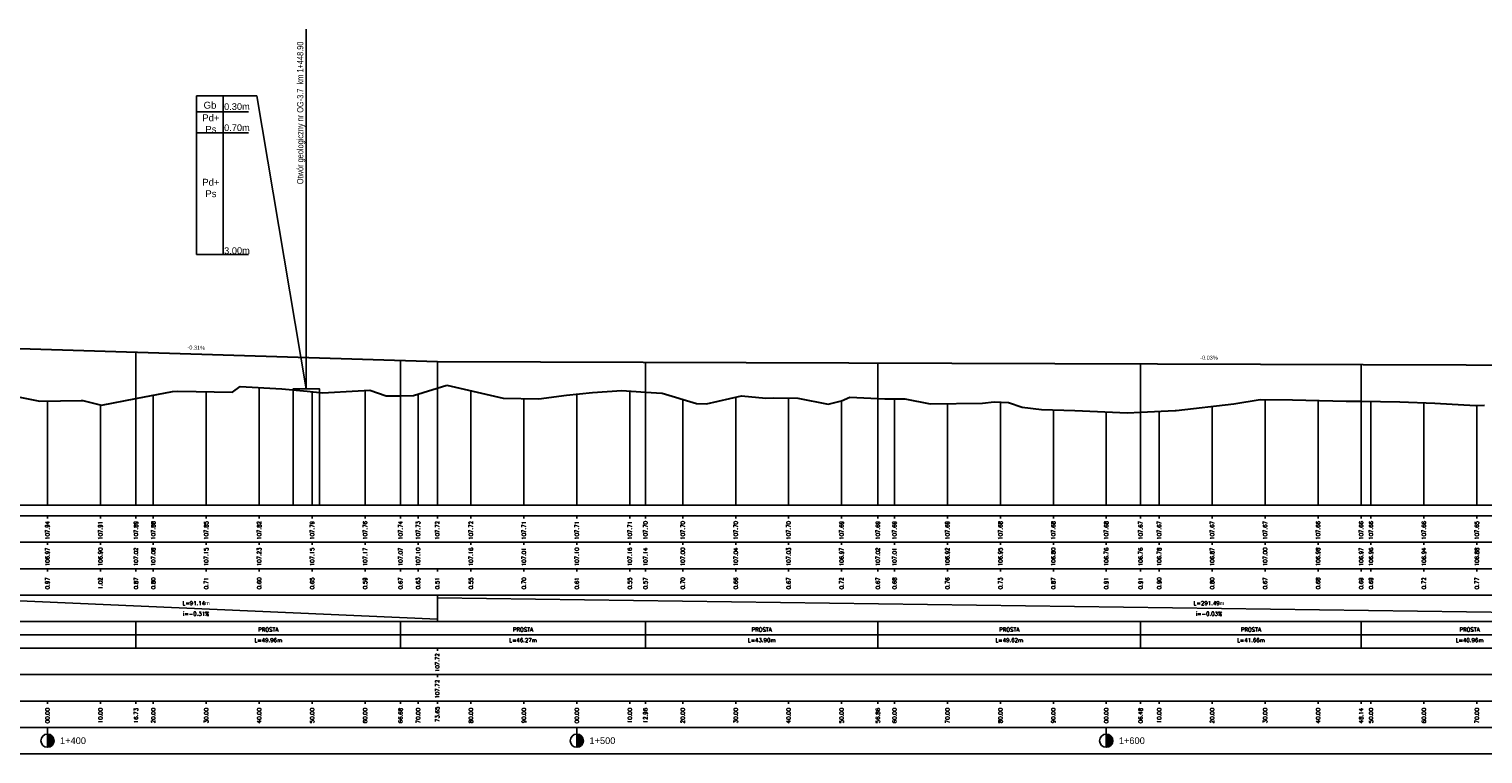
# Model space of a CAD drawing. Extents: x 7529714 to 7537797, y 5723889 to 5727796.
# Tile 13 of 28: x 7534692 to 7534967, y 5725349 to 5725486. Entities that reach past the tile are written whole.
import ezdxf
from ezdxf.enums import TextEntityAlignment as Align

# ---------------------------------------------------------------- set-up
doc = ezdxf.new("R2010")
doc.units = 0
for name, color, linetype in [('C-DROGI-PROFILE', 7, 'Continuous'), ('C-DROGI-PROFILE-ETYKIETY', 7, 'Continuous'), ('D-geologia', 150, 'Continuous'), ('Niw-opis', 2, 'Continuous')]:
    doc.layers.add(name, color=color, linetype=linetype)
doc.styles.add('ARIAL', font='arial.ttf', dxfattribs={"height": 1})
doc.styles.get("Standard").update_dxf_attribs({"font": 'arial.ttf'})

# ---------------------------------------------------------------- blocks, each defined once
blk = doc.blocks.new('kilometraz')
at = {"linetype": 'ByBlock', "lineweight": -2}
blk.add_hatch(color=0, dxfattribs=at).paths.add_polyline_path([(0, -0.5, 0.414214), (0.5, 0, 0.414214), (0, 0.5)])
at = {"color": 0, "linetype": 'ByBlock', "lineweight": -2}
blk.add_line((0, 0.5), (0, -0.5), dxfattribs=at)
blk.add_circle((0, 0), 0.5, dxfattribs=at)

msp = doc.modelspace()

# ---------------------------------------------------------------- linework, layer by layer
at = {"layer": 'C-DROGI-PROFILE', "color": 98, "linetype": 'Continuous', "lineweight": 30, "true_color": 0x006100}
for p, q in [((7534685.819, 5725417.248), (7534694.314, 5725415.564)), ((7534705.937, 5725414.809), (7534712.467, 5725416.064)), ((7534712.467, 5725416.064), (7534719.381, 5725417.383)), ((7534719.381, 5725417.383), (7534720.348, 5725417.421)), ((7534720.348, 5725417.421), (7534730.674, 5725417.24)), ((7534730.674, 5725417.24), (7534732.146, 5725418.338)), ((7534732.146, 5725418.338), (7534740.032, 5725417.892)), ((7534740.032, 5725417.892), (7534744.823, 5725417.411)), ((7534744.823, 5725417.411), (7534747.693, 5725417.144)), ((7534747.693, 5725417.144), (7534754.454, 5725417.486)), ((7534754.454, 5725417.486), (7534756.642, 5725417.62)), ((7534756.642, 5725417.62), (7534759.731, 5725416.535)), ((7534759.731, 5725416.535), (7534762.425, 5725416.562)), ((7534762.425, 5725416.562), (7534764.891, 5725416.588)), ((7534764.891, 5725416.588), (7534771.207, 5725418.535)), ((7534771.207, 5725418.535), (7534781.823, 5725416.077)), ((7534781.823, 5725416.077), (7534788.541, 5725415.971)), ((7534788.541, 5725415.971), (7534793.806, 5725416.679)), ((7534793.806, 5725416.679), (7534798.678, 5725417.163)), ((7534798.678, 5725417.163), (7534804.221, 5725417.55)), ((7534804.221, 5725417.55), (7534808.698, 5725417.258)), ((7534808.698, 5725417.258), (7534811.872, 5725417.052)), ((7534811.872, 5725417.052), (7534818.365, 5725415.092)), ((7534820.203, 5725415.026), (7534826.861, 5725416.547)), ((7534826.861, 5725416.547), (7534831.427, 5725416.099)), ((7534831.427, 5725416.099), (7534832.954, 5725416.192)), ((7534832.954, 5725416.192), (7534837.505, 5725416.101)), ((7534837.505, 5725416.101), (7534843.205, 5725414.985)), ((7534845.741, 5725415.612), (7534847.309, 5725416.277)), ((7534847.309, 5725416.277), (7534852.596, 5725416.056)), ((7534852.596, 5725416.056), (7534853.888, 5725416.004)), ((7534853.888, 5725416.004), (7534857.669, 5725415.957)), ((7534857.669, 5725415.957), (7534862.501, 5725415.059)), ((7534694.314, 5725415.564), (7534702.13, 5725415.679)), ((7534702.13, 5725415.679), (7534702.401, 5725415.658)), ((7534702.401, 5725415.658), (7534705.937, 5725414.809)), ((7534818.365, 5725415.092), (7534820.203, 5725415.026)), ((7534843.205, 5725414.985), (7534845.741, 5725415.612)), ((7534862.501, 5725415.059), (7534872.336, 5725415.138)), ((7534872.336, 5725415.138), (7534874.581, 5725415.442)), ((7534874.581, 5725415.442), (7534877.282, 5725415.288)), ((7534877.282, 5725415.288), (7534879.879, 5725414.379)), ((7534879.879, 5725414.379), (7534883.514, 5725413.992)), ((7534883.514, 5725413.992), (7534889.787, 5725413.756)), ((7534889.787, 5725413.756), (7534899.764, 5725413.343)), ((7534899.764, 5725413.343), (7534902.219, 5725413.459)), ((7534902.219, 5725413.459), (7534908.727, 5725413.77)), ((7534908.727, 5725413.77), (7534908.939, 5725413.789)), ((7534908.939, 5725413.789), (7534919.804, 5725415.047)), ((7534919.804, 5725415.047), (7534924.781, 5725415.856)), ((7534924.781, 5725415.856), (7534930.906, 5725415.775)), ((7534930.906, 5725415.775), (7534941.045, 5725415.571)), ((7534941.045, 5725415.571), (7534943.883, 5725415.535)), ((7534943.883, 5725415.535), (7534951.205, 5725415.443)), ((7534951.205, 5725415.443), (7534957.771, 5725415.134)), ((7534957.771, 5725415.134), (7534965.498, 5725414.693)), ((7534965.498, 5725414.693), (7534967.18, 5725414.805))]:
    msp.add_line(p, q, dxfattribs=at)
at = {"layer": 'C-DROGI-PROFILE', "color": 1, "linetype": 'Continuous', "lineweight": -3}
for p, q in [((7534712.467, 5725395.868), (7534712.467, 5725416.064)), ((7534715.741, 5725395.868), (7534715.741, 5725416.689)), ((7534725.741, 5725395.868), (7534725.741, 5725417.326)), ((7534735.741, 5725395.868), (7534735.741, 5725418.135)), ((7534745.741, 5725395.868), (7534745.741, 5725417.325)), ((7534755.741, 5725395.868), (7534755.741, 5725417.565)), ((7534762.425, 5725395.868), (7534762.425, 5725416.562)), ((7534765.741, 5725395.868), (7534765.741, 5725416.85)), ((7534775.741, 5725395.868), (7534775.741, 5725417.486)), ((7534785.741, 5725395.868), (7534785.741, 5725416.015)), ((7534795.741, 5725395.868), (7534795.741, 5725416.871)), ((7534805.741, 5725395.868), (7534805.741, 5725417.451)), ((7534808.698, 5725395.868), (7534808.698, 5725417.258)), ((7534825.741, 5725395.868), (7534825.741, 5725416.291)), ((7534835.741, 5725395.868), (7534835.741, 5725416.136)), ((7534852.596, 5725395.868), (7534852.596, 5725416.056)), ((7534855.741, 5725395.868), (7534855.741, 5725415.981)), ((7534695.741, 5725395.868), (7534695.741, 5725415.585)), ((7534705.741, 5725395.868), (7534705.741, 5725414.857)), ((7534815.741, 5725395.868), (7534815.741, 5725415.884)), ((7534845.741, 5725395.868), (7534845.741, 5725415.612)), ((7534865.741, 5725395.868), (7534865.741, 5725415.085)), ((7534875.741, 5725395.868), (7534875.741, 5725415.376)), ((7534885.741, 5725395.868), (7534885.741, 5725413.908)), ((7534895.741, 5725395.868), (7534895.741, 5725413.51)), ((7534902.219, 5725395.868), (7534902.219, 5725413.459)), ((7534905.741, 5725395.868), (7534905.741, 5725413.628)), ((7534915.741, 5725395.868), (7534915.741, 5725414.576)), ((7534925.741, 5725395.868), (7534925.741, 5725415.844)), ((7534935.741, 5725395.868), (7534935.741, 5725415.678)), ((7534943.883, 5725395.868), (7534943.883, 5725415.535)), ((7534945.741, 5725395.868), (7534945.741, 5725415.512)), ((7534955.741, 5725395.868), (7534955.741, 5725415.229)), ((7534965.741, 5725395.868), (7534965.741, 5725414.71)), ((7533295.241, 5725395.868), (7537726.805, 5725395.868)), ((7534695.741, 5725393.868), (7534695.741, 5725393.368)), ((7534705.741, 5725393.868), (7534705.741, 5725393.368)), ((7534712.467, 5725393.868), (7534712.467, 5725393.368)), ((7534715.741, 5725393.868), (7534715.741, 5725393.368)), ((7534725.741, 5725393.868), (7534725.741, 5725393.368)), ((7534735.741, 5725393.868), (7534735.741, 5725393.368)), ((7534745.741, 5725393.868), (7534745.741, 5725393.368)), ((7534755.741, 5725393.868), (7534755.741, 5725393.368)), ((7534762.425, 5725393.868), (7534762.425, 5725393.368)), ((7534765.741, 5725393.868), (7534765.741, 5725393.368)), ((7534769.387, 5725393.868), (7534769.387, 5725393.368)), ((7534775.741, 5725393.868), (7534775.741, 5725393.368)), ((7534785.741, 5725393.868), (7534785.741, 5725393.368)), ((7534795.741, 5725393.868), (7534795.741, 5725393.368)), ((7534805.741, 5725393.868), (7534805.741, 5725393.368)), ((7534808.698, 5725393.868), (7534808.698, 5725393.368)), ((7534815.741, 5725393.868), (7534815.741, 5725393.368)), ((7534825.741, 5725393.868), (7534825.741, 5725393.368)), ((7534835.741, 5725393.868), (7534835.741, 5725393.368)), ((7534845.741, 5725393.868), (7534845.741, 5725393.368)), ((7534852.596, 5725393.868), (7534852.596, 5725393.368)), ((7534855.741, 5725393.868), (7534855.741, 5725393.368)), ((7534865.741, 5725393.868), (7534865.741, 5725393.368)), ((7534875.741, 5725393.868), (7534875.741, 5725393.368)), ((7534885.741, 5725393.868), (7534885.741, 5725393.368)), ((7534895.741, 5725393.868), (7534895.741, 5725393.368)), ((7534902.219, 5725393.868), (7534902.219, 5725393.368)), ((7534905.741, 5725393.868), (7534905.741, 5725393.368)), ((7534915.741, 5725393.868), (7534915.741, 5725393.368)), ((7534925.741, 5725393.868), (7534925.741, 5725393.368)), ((7534935.741, 5725393.868), (7534935.741, 5725393.368)), ((7534943.883, 5725393.868), (7534943.883, 5725393.368)), ((7534945.741, 5725393.868), (7534945.741, 5725393.368)), ((7534955.741, 5725393.868), (7534955.741, 5725393.368)), ((7534965.741, 5725393.868), (7534965.741, 5725393.368)), ((7534695.741, 5725388.868), (7534695.741, 5725388.368)), ((7534705.741, 5725388.868), (7534705.741, 5725388.368)), ((7534715.741, 5725388.868), (7534715.741, 5725388.368)), ((7534725.741, 5725388.868), (7534725.741, 5725388.368)), ((7534735.741, 5725388.868), (7534735.741, 5725388.368)), ((7534745.741, 5725388.868), (7534745.741, 5725388.368)), ((7534755.741, 5725388.868), (7534755.741, 5725388.368)), ((7534765.741, 5725388.868), (7534765.741, 5725388.368)), ((7534775.741, 5725388.868), (7534775.741, 5725388.368)), ((7534785.741, 5725388.868), (7534785.741, 5725388.368)), ((7534795.741, 5725388.868), (7534795.741, 5725388.368)), ((7534805.741, 5725388.868), (7534805.741, 5725388.368)), ((7534815.741, 5725388.868), (7534815.741, 5725388.368)), ((7534825.741, 5725388.868), (7534825.741, 5725388.368)), ((7534835.741, 5725388.868), (7534835.741, 5725388.368)), ((7534845.741, 5725388.868), (7534845.741, 5725388.368)), ((7534855.741, 5725388.868), (7534855.741, 5725388.368)), ((7534865.741, 5725388.868), (7534865.741, 5725388.368)), ((7534875.741, 5725388.868), (7534875.741, 5725388.368)), ((7534885.741, 5725388.868), (7534885.741, 5725388.368)), ((7534895.741, 5725388.868), (7534895.741, 5725388.368)), ((7534905.741, 5725388.868), (7534905.741, 5725388.368)), ((7534915.741, 5725388.868), (7534915.741, 5725388.368)), ((7534925.741, 5725388.868), (7534925.741, 5725388.368)), ((7534935.741, 5725388.868), (7534935.741, 5725388.368)), ((7534945.741, 5725388.868), (7534945.741, 5725388.368)), ((7534955.741, 5725388.868), (7534955.741, 5725388.368)), ((7534965.741, 5725388.868), (7534965.741, 5725388.368)), ((7534695.741, 5725383.868), (7534695.741, 5725383.368)), ((7534705.741, 5725383.868), (7534705.741, 5725383.368)), ((7534712.467, 5725383.868), (7534712.467, 5725383.368)), ((7534715.741, 5725383.868), (7534715.741, 5725383.368)), ((7534725.741, 5725383.868), (7534725.741, 5725383.368)), ((7534735.741, 5725383.868), (7534735.741, 5725383.368)), ((7534745.741, 5725383.868), (7534745.741, 5725383.368)), ((7534755.741, 5725383.868), (7534755.741, 5725383.368)), ((7534762.425, 5725383.868), (7534762.425, 5725383.368)), ((7534765.741, 5725383.868), (7534765.741, 5725383.368)), ((7534769.387, 5725383.868), (7534769.387, 5725383.368)), ((7534775.741, 5725383.868), (7534775.741, 5725383.368)), ((7534785.741, 5725383.868), (7534785.741, 5725383.368)), ((7534795.741, 5725383.868), (7534795.741, 5725383.368)), ((7534805.741, 5725383.868), (7534805.741, 5725383.368)), ((7534808.698, 5725383.868), (7534808.698, 5725383.368)), ((7534815.741, 5725383.868), (7534815.741, 5725383.368)), ((7534825.741, 5725383.868), (7534825.741, 5725383.368)), ((7534835.741, 5725383.868), (7534835.741, 5725383.368)), ((7534845.741, 5725383.868), (7534845.741, 5725383.368)), ((7534852.596, 5725383.868), (7534852.596, 5725383.368)), ((7534855.741, 5725383.868), (7534855.741, 5725383.368)), ((7534865.741, 5725383.868), (7534865.741, 5725383.368)), ((7534875.741, 5725383.868), (7534875.741, 5725383.368)), ((7534885.741, 5725383.868), (7534885.741, 5725383.368)), ((7534895.741, 5725383.868), (7534895.741, 5725383.368)), ((7534902.219, 5725383.868), (7534902.219, 5725383.368)), ((7534905.741, 5725383.868), (7534905.741, 5725383.368)), ((7534915.741, 5725383.868), (7534915.741, 5725383.368)), ((7534925.741, 5725383.868), (7534925.741, 5725383.368)), ((7534935.741, 5725383.868), (7534935.741, 5725383.368)), ((7534943.883, 5725383.868), (7534943.883, 5725383.368)), ((7534945.741, 5725383.868), (7534945.741, 5725383.368)), ((7534955.741, 5725383.868), (7534955.741, 5725383.368)), ((7534965.741, 5725383.868), (7534965.741, 5725383.368)), ((7534769.387, 5725373.868), (7534769.387, 5725378.868)), ((7534712.467, 5725368.868), (7534712.467, 5725373.868)), ((7534762.425, 5725368.868), (7534762.425, 5725373.868)), ((7534808.698, 5725368.868), (7534808.698, 5725373.868)), ((7534852.596, 5725368.868), (7534852.596, 5725373.868)), ((7534902.219, 5725368.868), (7534902.219, 5725373.868)), ((7534943.883, 5725368.868), (7534943.883, 5725373.868)), ((7534769.387, 5725368.368), (7534769.387, 5725368.868)), ((7534769.387, 5725363.368), (7534769.387, 5725363.868)), ((7534695.741, 5725358.868), (7534695.741, 5725358.368)), ((7534705.741, 5725358.868), (7534705.741, 5725358.368)), ((7534712.467, 5725358.868), (7534712.467, 5725358.368)), ((7534715.741, 5725358.868), (7534715.741, 5725358.368)), ((7534725.741, 5725358.868), (7534725.741, 5725358.368)), ((7534735.741, 5725358.868), (7534735.741, 5725358.368)), ((7534745.741, 5725358.868), (7534745.741, 5725358.368)), ((7534755.741, 5725358.868), (7534755.741, 5725358.368)), ((7534762.425, 5725358.868), (7534762.425, 5725358.368)), ((7534765.741, 5725358.868), (7534765.741, 5725358.368)), ((7534769.387, 5725358.868), (7534769.387, 5725358.368)), ((7534775.741, 5725358.868), (7534775.741, 5725358.368)), ((7534785.741, 5725358.868), (7534785.741, 5725358.368)), ((7534795.741, 5725358.868), (7534795.741, 5725358.368)), ((7534805.741, 5725358.868), (7534805.741, 5725358.368)), ((7534808.698, 5725358.868), (7534808.698, 5725358.368)), ((7534815.741, 5725358.868), (7534815.741, 5725358.368)), ((7534825.741, 5725358.868), (7534825.741, 5725358.368)), ((7534835.741, 5725358.868), (7534835.741, 5725358.368)), ((7534845.741, 5725358.868), (7534845.741, 5725358.368)), ((7534852.596, 5725358.868), (7534852.596, 5725358.368)), ((7534855.741, 5725358.868), (7534855.741, 5725358.368)), ((7534865.741, 5725358.868), (7534865.741, 5725358.368)), ((7534875.741, 5725358.868), (7534875.741, 5725358.368)), ((7534885.741, 5725358.868), (7534885.741, 5725358.368)), ((7534895.741, 5725358.868), (7534895.741, 5725358.368)), ((7534902.219, 5725358.868), (7534902.219, 5725358.368)), ((7534905.741, 5725358.868), (7534905.741, 5725358.368)), ((7534915.741, 5725358.868), (7534915.741, 5725358.368)), ((7534925.741, 5725358.868), (7534925.741, 5725358.368)), ((7534935.741, 5725358.868), (7534935.741, 5725358.368)), ((7534943.883, 5725358.868), (7534943.883, 5725358.368)), ((7534945.741, 5725358.868), (7534945.741, 5725358.368)), ((7534955.741, 5725358.868), (7534955.741, 5725358.368)), ((7534965.741, 5725358.868), (7534965.741, 5725358.368)), ((7534695.741, 5725353.868), (7534695.741, 5725352.368)), ((7534795.741, 5725353.868), (7534795.741, 5725352.368)), ((7534895.741, 5725353.868), (7534895.741, 5725352.368))]:
    msp.add_line(p, q, dxfattribs=at)
at = {"layer": 'C-DROGI-PROFILE', "color": 2, "linetype": 'Continuous', "lineweight": -3}
for p, q in [((7534678.243, 5725378.368), (7534769.387, 5725374.368)), ((7534769.387, 5725378.368), (7535060.874, 5725374.368)), ((7534518.439, 5725371.368), (7535084.737, 5725371.368))]:
    msp.add_line(p, q, dxfattribs=at)
at = {"layer": 'C-DROGI-PROFILE', "color": 12, "linetype": 'Continuous', "lineweight": 30, "true_color": 0xdb0000}
for points in [[(7534526.174, 5725420.337), (7534606.517, 5725421.234), (7534610.007, 5725421.374), (7534673.238, 5725425.758), (7534678.243, 5725425.855), (7534769.387, 5725423.051), (7535060.874, 5725422.064), (7535083.66, 5725421.269)], [(7534678.243, 5725425.855), (7534769.387, 5725423.051), (7535060.874, 5725422.064)]]:
    msp.add_lwpolyline(points, dxfattribs=at)
at = {"layer": 'C-DROGI-PROFILE', "color": 1, "linetype": 'Continuous', "lineweight": -3}
for points in [[(7533295.741, 5725388.868), (7537726.805, 5725388.868), (7537726.805, 5725393.868), (7533295.741, 5725393.868)], [(7533295.741, 5725383.868), (7537726.805, 5725383.868), (7537726.805, 5725388.868), (7533295.741, 5725388.868)], [(7533295.741, 5725378.868), (7537726.805, 5725378.868), (7537726.805, 5725383.868), (7533295.741, 5725383.868)], [(7533295.741, 5725373.868), (7537726.805, 5725373.868), (7537726.805, 5725378.868), (7533295.741, 5725378.868)], [(7533295.741, 5725368.868), (7537726.805, 5725368.868), (7537726.805, 5725373.868), (7533295.741, 5725373.868)], [(7533295.741, 5725363.868), (7537726.805, 5725363.868), (7537726.805, 5725368.868), (7533295.741, 5725368.868)], [(7533295.741, 5725358.868), (7537726.805, 5725358.868), (7537726.805, 5725363.868), (7533295.741, 5725363.868)], [(7533295.741, 5725353.868), (7537726.805, 5725353.868), (7537726.805, 5725358.868), (7533295.741, 5725358.868)], [(7533295.741, 5725348.868), (7537726.805, 5725348.868), (7537726.805, 5725353.868), (7533295.741, 5725353.868)]]:
    msp.add_3dface(points, dxfattribs=at)
at = {"layer": 'C-DROGI-PROFILE-ETYKIETY', "color": 2, "linetype": 'Continuous', "lineweight": -3}
for p, q in [((7534712.467, 5725424.802), (7534712.467, 5725395.868)), ((7534762.425, 5725423.265), (7534762.425, 5725395.868)), ((7534769.387, 5725423.051), (7534769.387, 5725395.868)), ((7534808.698, 5725422.918), (7534808.698, 5725395.868)), ((7534852.596, 5725422.769), (7534852.596, 5725395.868)), ((7534902.219, 5725422.601), (7534902.219, 5725395.868)), ((7534943.883, 5725422.46), (7534943.883, 5725395.868))]:
    msp.add_line(p, q, dxfattribs=at)
at = {"layer": 'D-geologia', "linetype": 'Continuous'}
msp.add_lwpolyline([(7534744.641, 5725417.868), (7534744.641, 5725485.868)], dxfattribs=at)
at = {"layer": 'D-geologia'}
for points in [[(7534723.921, 5725473.232), (7534735.268, 5725473.232)], [(7534723.921, 5725443.232), (7534728.921, 5725443.232), (7534728.921, 5725443.232), (7534728.921, 5725473.232), (7534723.921, 5725473.232), (7534723.921, 5725443.232)], [(7534723.921, 5725473.232), (7534733.724, 5725473.232)], [(7534744.641, 5725417.868), (7534735.268, 5725473.232)], [(7534723.921, 5725470.232), (7534733.724, 5725470.232)], [(7534723.921, 5725466.232), (7534733.724, 5725466.232)], [(7534723.921, 5725443.232), (7534733.724, 5725443.232)], [(7534742.141, 5725395.868), (7534747.141, 5725395.868), (7534747.141, 5725395.868), (7534747.141, 5725417.868), (7534742.141, 5725417.868), (7534742.141, 5725395.868)]]:
    msp.add_lwpolyline(points, dxfattribs=at)
at = {"layer": 'Niw-opis', "color": 2}
msp.add_lwpolyline([(7533295.741, 5725395.868), (7537726.805, 5725395.868)], dxfattribs=at)
at = {"layer": 'Niw-opis'}
msp.add_lwpolyline([(7533295.741, 5725395.868), (7537726.805, 5725395.868)], dxfattribs=at)

# ---------------------------------------------------------------- block references
at = {"layer": 'C-DROGI-PROFILE-ETYKIETY', "linetype": 'Continuous', "lineweight": -3, "xscale": 2.499999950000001, "yscale": 2.499999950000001, "zscale": 2.499999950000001, "rotation": 8.53773646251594e-07}
for p in [(7534695.741, 5725351.368), (7534795.741, 5725351.368), (7534895.741, 5725351.368)]:
    msp.add_blockref('kilometraz', p, dxfattribs=at)

# ---------------------------------------------------------------- texts
at = {"layer": 'C-DROGI-PROFILE-ETYKIETY', "color": 2, "linetype": 'Continuous', "lineweight": -3, "char_height": 0.75, "attachment_point": 8}
for s, insert, rotation in [('-0.31%', (7534723.84, 5725425.265), 358.23824), ('-0.03%', (7534915.133, 5725423.37), 359.806)]:
    msp.add_mtext(s, dxfattribs=dict(at, insert=insert, rotation=rotation))
at = {"layer": 'C-DROGI-PROFILE-ETYKIETY', "color": 7, "linetype": 'Continuous', "lineweight": -3, "char_height": 0.75, "attachment_point": 5, "rotation": 90}
for s, insert in [('{\\Fsimplex.shx|c238;107.94}', (7534695.741, 5725391.118)), ('{\\Fsimplex.shx|c238;107.91}', (7534705.741, 5725391.118)), ('{\\Fsimplex.shx|c238;107.89}', (7534712.467, 5725391.118)), ('{\\Fsimplex.shx|c238;107.88}', (7534715.741, 5725391.118)), ('{\\Fsimplex.shx|c238;107.85}', (7534725.741, 5725391.118)), ('{\\Fsimplex.shx|c238;107.82}', (7534735.741, 5725391.118)), ('{\\Fsimplex.shx|c238;107.79}', (7534745.741, 5725391.118)), ('{\\Fsimplex.shx|c238;107.76}', (7534755.741, 5725391.118)), ('{\\Fsimplex.shx|c238;107.74}', (7534762.425, 5725391.118)), ('{\\Fsimplex.shx|c238;107.73}', (7534765.741, 5725391.118)), ('{\\Fsimplex.shx|c238;107.72}', (7534769.387, 5725391.118)), ('{\\Fsimplex.shx|c238;107.72}', (7534769.387, 5725391.118)), ('{\\Fsimplex.shx|c238;107.72}', (7534775.741, 5725391.118)), ('{\\Fsimplex.shx|c238;107.71}', (7534785.741, 5725391.118)), ('{\\Fsimplex.shx|c238;107.71}', (7534795.741, 5725391.118)), ('{\\Fsimplex.shx|c238;107.71}', (7534805.741, 5725391.118)), ('{\\Fsimplex.shx|c238;107.70}', (7534808.698, 5725391.118)), ('{\\Fsimplex.shx|c238;107.70}', (7534815.741, 5725391.118)), ('{\\Fsimplex.shx|c238;107.70}', (7534825.741, 5725391.118)), ('{\\Fsimplex.shx|c238;107.70}', (7534835.741, 5725391.118)), ('{\\Fsimplex.shx|c238;107.69}', (7534845.741, 5725391.118)), ('{\\Fsimplex.shx|c238;107.69}', (7534852.596, 5725391.118)), ('{\\Fsimplex.shx|c238;107.69}', (7534855.741, 5725391.118)), ('{\\Fsimplex.shx|c238;107.69}', (7534865.741, 5725391.118)), ('{\\Fsimplex.shx|c238;107.68}', (7534875.741, 5725391.118)), ('{\\Fsimplex.shx|c238;107.68}', (7534885.741, 5725391.118)), ('{\\Fsimplex.shx|c238;107.68}', (7534895.741, 5725391.118)), ('{\\Fsimplex.shx|c238;107.67}', (7534902.219, 5725391.118)), ('{\\Fsimplex.shx|c238;107.67}', (7534905.741, 5725391.118)), ('{\\Fsimplex.shx|c238;107.67}', (7534915.741, 5725391.118)), ('{\\Fsimplex.shx|c238;107.67}', (7534925.741, 5725391.118)), ('{\\Fsimplex.shx|c238;107.66}', (7534935.741, 5725391.118)), ('{\\Fsimplex.shx|c238;107.66}', (7534943.883, 5725391.118)), ('{\\Fsimplex.shx|c238;107.66}', (7534945.741, 5725391.118)), ('{\\Fsimplex.shx|c238;107.66}', (7534955.741, 5725391.118)), ('{\\Fsimplex.shx|c238;107.65}', (7534965.741, 5725391.118)), ('{\\Fsimplex.shx|c238;106.97}', (7534695.741, 5725386.118)), ('{\\Fsimplex.shx|c238;106.90}', (7534705.741, 5725386.118)), ('{\\Fsimplex.shx|c238;107.02}', (7534712.467, 5725386.118)), ('{\\Fsimplex.shx|c238;107.08}', (7534715.741, 5725386.118)), ('{\\Fsimplex.shx|c238;107.15}', (7534725.741, 5725386.118)), ('{\\Fsimplex.shx|c238;107.23}', (7534735.741, 5725386.118)), ('{\\Fsimplex.shx|c238;107.15}', (7534745.741, 5725386.118)), ('{\\Fsimplex.shx|c238;107.17}', (7534755.741, 5725386.118)), ('{\\Fsimplex.shx|c238;107.07}', (7534762.425, 5725386.118)), ('{\\Fsimplex.shx|c238;107.10}', (7534765.741, 5725386.118)), ('{\\Fsimplex.shx|c238;107.16}', (7534775.741, 5725386.118)), ('{\\Fsimplex.shx|c238;107.01}', (7534785.741, 5725386.118)), ('{\\Fsimplex.shx|c238;107.10}', (7534795.741, 5725386.118)), ('{\\Fsimplex.shx|c238;107.16}', (7534805.741, 5725386.118)), ('{\\Fsimplex.shx|c238;107.14}', (7534808.698, 5725386.118)), ('{\\Fsimplex.shx|c238;107.00}', (7534815.741, 5725386.118)), ('{\\Fsimplex.shx|c238;107.04}', (7534825.741, 5725386.118)), ('{\\Fsimplex.shx|c238;107.03}', (7534835.741, 5725386.118)), ('{\\Fsimplex.shx|c238;106.97}', (7534845.741, 5725386.118)), ('{\\Fsimplex.shx|c238;107.02}', (7534852.596, 5725386.118)), ('{\\Fsimplex.shx|c238;107.01}', (7534855.741, 5725386.118)), ('{\\Fsimplex.shx|c238;106.92}', (7534865.741, 5725386.118)), ('{\\Fsimplex.shx|c238;106.95}', (7534875.741, 5725386.118)), ('{\\Fsimplex.shx|c238;106.80}', (7534885.741, 5725386.118)), ('{\\Fsimplex.shx|c238;106.76}', (7534895.741, 5725386.118)), ('{\\Fsimplex.shx|c238;106.76}', (7534902.219, 5725386.118)), ('{\\Fsimplex.shx|c238;106.78}', (7534905.741, 5725386.118)), ('{\\Fsimplex.shx|c238;106.87}', (7534915.741, 5725386.118)), ('{\\Fsimplex.shx|c238;107.00}', (7534925.741, 5725386.118)), ('{\\Fsimplex.shx|c238;106.98}', (7534935.741, 5725386.118)), ('{\\Fsimplex.shx|c238;106.97}', (7534943.883, 5725386.118)), ('{\\Fsimplex.shx|c238;106.96}', (7534945.741, 5725386.118)), ('{\\Fsimplex.shx|c238;106.94}', (7534955.741, 5725386.118)), ('{\\Fsimplex.shx|c238;106.88}', (7534965.741, 5725386.118)), ('{\\Fsimplex.shx|c238;0.97}', (7534695.741, 5725381.118)), ('{\\Fsimplex.shx|c238;1.02}', (7534705.741, 5725381.118)), ('{\\Fsimplex.shx|c238;0.87}', (7534712.467, 5725381.118)), ('{\\Fsimplex.shx|c238;0.80}', (7534715.741, 5725381.118)), ('{\\Fsimplex.shx|c238;0.71}', (7534725.741, 5725381.118)), ('{\\Fsimplex.shx|c238;0.60}', (7534735.741, 5725381.118)), ('{\\Fsimplex.shx|c238;0.65}', (7534745.741, 5725381.118)), ('{\\Fsimplex.shx|c238;0.59}', (7534755.741, 5725381.118)), ('{\\Fsimplex.shx|c238;0.67}', (7534762.425, 5725381.118)), ('{\\Fsimplex.shx|c238;0.63}', (7534765.741, 5725381.118)), ('{\\Fsimplex.shx|c238;0.51}', (7534769.387, 5725381.118)), ('{\\Fsimplex.shx|c238;0.51}', (7534769.387, 5725381.118)), ('{\\Fsimplex.shx|c238;0.55}', (7534775.741, 5725381.118)), ('{\\Fsimplex.shx|c238;0.70}', (7534785.741, 5725381.118)), ('{\\Fsimplex.shx|c238;0.61}', (7534795.741, 5725381.118)), ('{\\Fsimplex.shx|c238;0.55}', (7534805.741, 5725381.118)), ('{\\Fsimplex.shx|c238;0.57}', (7534808.698, 5725381.118)), ('{\\Fsimplex.shx|c238;0.70}', (7534815.741, 5725381.118)), ('{\\Fsimplex.shx|c238;0.66}', (7534825.741, 5725381.118)), ('{\\Fsimplex.shx|c238;0.67}', (7534835.741, 5725381.118)), ('{\\Fsimplex.shx|c238;0.72}', (7534845.741, 5725381.118)), ('{\\Fsimplex.shx|c238;0.67}', (7534852.596, 5725381.118)), ('{\\Fsimplex.shx|c238;0.68}', (7534855.741, 5725381.118)), ('{\\Fsimplex.shx|c238;0.76}', (7534865.741, 5725381.118)), ('{\\Fsimplex.shx|c238;0.73}', (7534875.741, 5725381.118)), ('{\\Fsimplex.shx|c238;0.87}', (7534885.741, 5725381.118)), ('{\\Fsimplex.shx|c238;0.91}', (7534895.741, 5725381.118)), ('{\\Fsimplex.shx|c238;0.91}', (7534902.219, 5725381.118)), ('{\\Fsimplex.shx|c238;0.90}', (7534905.741, 5725381.118)), ('{\\Fsimplex.shx|c238;0.80}', (7534915.741, 5725381.118)), ('{\\Fsimplex.shx|c238;0.67}', (7534925.741, 5725381.118)), ('{\\Fsimplex.shx|c238;0.68}', (7534935.741, 5725381.118)), ('{\\Fsimplex.shx|c238;0.69}', (7534943.883, 5725381.118)), ('{\\Fsimplex.shx|c238;0.69}', (7534945.741, 5725381.118)), ('{\\Fsimplex.shx|c238;0.72}', (7534955.741, 5725381.118)), ('{\\Fsimplex.shx|c238;0.77}', (7534965.741, 5725381.118)), ('{\\Fsimplex.shx|c238;107.72}', (7534769.387, 5725366.118)), ('{\\Fsimplex.shx|c238;107.72}', (7534769.387, 5725366.118)), ('{\\Fsimplex.shx|c238;107.72}', (7534769.387, 5725361.118)), ('{\\Fsimplex.shx|c238;107.72}', (7534769.387, 5725361.118)), ('{\\Fsimplex.shx|c238;00.00}', (7534695.741, 5725356.118)), ('{\\Fsimplex.shx|c238;10.00}', (7534705.741, 5725356.118)), ('{\\Fsimplex.shx|c238;16.73}', (7534712.467, 5725356.118)), ('{\\Fsimplex.shx|c238;20.00}', (7534715.741, 5725356.118)), ('{\\Fsimplex.shx|c238;30.00}', (7534725.741, 5725356.118)), ('{\\Fsimplex.shx|c238;40.00}', (7534735.741, 5725356.118)), ('{\\Fsimplex.shx|c238;50.00}', (7534745.741, 5725356.118)), ('{\\Fsimplex.shx|c238;60.00}', (7534755.741, 5725356.118)), ('{\\Fsimplex.shx|c238;66.68}', (7534762.425, 5725356.118)), ('{\\Fsimplex.shx|c238;70.00}', (7534765.741, 5725356.118)), ('{\\Fsimplex.shx|c238;73.65}', (7534769.387, 5725356.368)), ('{\\Fsimplex.shx|c238;73.65}', (7534769.387, 5725356.368)), ('{\\Fsimplex.shx|c238;80.00}', (7534775.741, 5725356.118)), ('{\\Fsimplex.shx|c238;90.00}', (7534785.741, 5725356.118)), ('{\\Fsimplex.shx|c238;00.00}', (7534795.741, 5725356.118)), ('{\\Fsimplex.shx|c238;10.00}', (7534805.741, 5725356.118)), ('{\\Fsimplex.shx|c238;12.96}', (7534808.698, 5725356.118)), ('{\\Fsimplex.shx|c238;20.00}', (7534815.741, 5725356.118)), ('{\\Fsimplex.shx|c238;30.00}', (7534825.741, 5725356.118)), ('{\\Fsimplex.shx|c238;40.00}', (7534835.741, 5725356.118)), ('{\\Fsimplex.shx|c238;50.00}', (7534845.741, 5725356.118)), ('{\\Fsimplex.shx|c238;56.86}', (7534852.596, 5725356.118)), ('{\\Fsimplex.shx|c238;60.00}', (7534855.741, 5725356.118)), ('{\\Fsimplex.shx|c238;70.00}', (7534865.741, 5725356.118)), ('{\\Fsimplex.shx|c238;80.00}', (7534875.741, 5725356.118)), ('{\\Fsimplex.shx|c238;90.00}', (7534885.741, 5725356.118)), ('{\\Fsimplex.shx|c238;00.00}', (7534895.741, 5725356.118)), ('{\\Fsimplex.shx|c238;06.48}', (7534902.219, 5725356.118)), ('{\\Fsimplex.shx|c238;10.00}', (7534905.741, 5725356.118)), ('{\\Fsimplex.shx|c238;20.00}', (7534915.741, 5725356.118)), ('{\\Fsimplex.shx|c238;30.00}', (7534925.741, 5725356.118)), ('{\\Fsimplex.shx|c238;40.00}', (7534935.741, 5725356.118)), ('{\\Fsimplex.shx|c238;48.14}', (7534943.883, 5725356.118)), ('{\\Fsimplex.shx|c238;50.00}', (7534945.741, 5725356.118)), ('{\\Fsimplex.shx|c238;60.00}', (7534955.741, 5725356.118)), ('{\\Fsimplex.shx|c238;70.00}', (7534965.741, 5725356.118))]:
    msp.add_mtext(s, dxfattribs=dict(at, insert=insert))
at = {"layer": 'C-DROGI-PROFILE-ETYKIETY', "color": 7, "linetype": 'Continuous', "lineweight": -3}
for s, insert, char_height, attachment_point in [('{\\Fsimplex.shx|c238;L=91.14}m', (7534723.815, 5725377.368), 0.75, 5), ('{\\Fsimplex.shx|c238;L=291.49}m', (7534915.13, 5725377.368), 0.75, 5), ('{\\Fsimplex.shx|c238;i=-0.31%}', (7534723.815, 5725375.368), 0.75, 5), ('{\\Fsimplex.shx|c238;i=-0.03%}', (7534915.13, 5725375.368), 0.75, 5), ('{\\Fsimplex.shx|c238;PROSTA}', (7534737.446, 5725372.368), 0.75, 5), ('{\\Fsimplex.shx|c238;PROSTA}', (7534785.561, 5725372.368), 0.75, 5), ('{\\Fsimplex.shx|c238;PROSTA}', (7534830.647, 5725372.368), 0.75, 5), ('{\\Fsimplex.shx|c238;PROSTA}', (7534877.407, 5725372.368), 0.75, 5), ('{\\Fsimplex.shx|c238;PROSTA}', (7534923.051, 5725372.368), 0.75, 5), ('{\\Fsimplex.shx|c238;PROSTA}', (7534964.362, 5725372.368), 0.75, 5), ('{\\Fsimplex.shx|c238;L=49.96m}', (7534737.446, 5725370.368), 0.75, 5), ('{\\Fsimplex.shx|c238;L=46.27m}', (7534785.561, 5725370.368), 0.75, 5), ('{\\Fsimplex.shx|c238;L=43.90m}', (7534830.647, 5725370.368), 0.75, 5), ('{\\Fsimplex.shx|c238;L=49.62m}', (7534877.407, 5725370.368), 0.75, 5), ('{\\Fsimplex.shx|c238;L=41.66m}', (7534923.051, 5725370.368), 0.75, 5), ('{\\Fsimplex.shx|c238;L=40.96m}', (7534964.362, 5725370.368), 0.75, 5), ('1+400', (7534698.116, 5725351.368), 1.25, 4), ('1+500', (7534798.116, 5725351.368), 1.25, 4), ('1+600', (7534898.116, 5725351.368), 1.25, 4)]:
    msp.add_mtext(s, dxfattribs=dict(at, insert=insert, char_height=char_height, attachment_point=attachment_point))
at = {"layer": 'D-geologia', "linetype": 'Continuous', "width": 0.8}
msp.add_text('Otwór geologiczny nr OG-3.7  km 1+448.90', height=1.2, rotation=90, dxfattribs=at).set_placement((7534744.441, 5725456.553), align=Align.BOTTOM_LEFT)
at = {"layer": 'D-geologia'}
for s, p in [('0.30m', (7534729.107, 5725470.59)), ('0.70m', (7534729.107, 5725466.59)), ('3.00m', (7534729.116, 5725443.362))]:
    msp.add_text(s, height=1.25, rotation=0.23907, dxfattribs=at).set_placement(p)
at = {"layer": 'D-geologia', "color": 2, "lineweight": 13, "char_height": 1.2, "width": 15.82992, "attachment_point": 5, "style": 'ARIAL'}
for s, insert in [('{\\H1.083x;\\C256;Gb}', (7534726.443, 5725471.469)), ('{\\H1.083x;\\C256;Pd+\\PPs\\H1.0255x; }', (7534726.616, 5725467.998)), ('{\\H1.083x;\\C256;Pd+\\PPs\\H1.0255x; }', (7534726.616, 5725455.825))]:
    msp.add_mtext(s, dxfattribs=dict(at, insert=insert))

doc.saveas('drawing.dxf')
